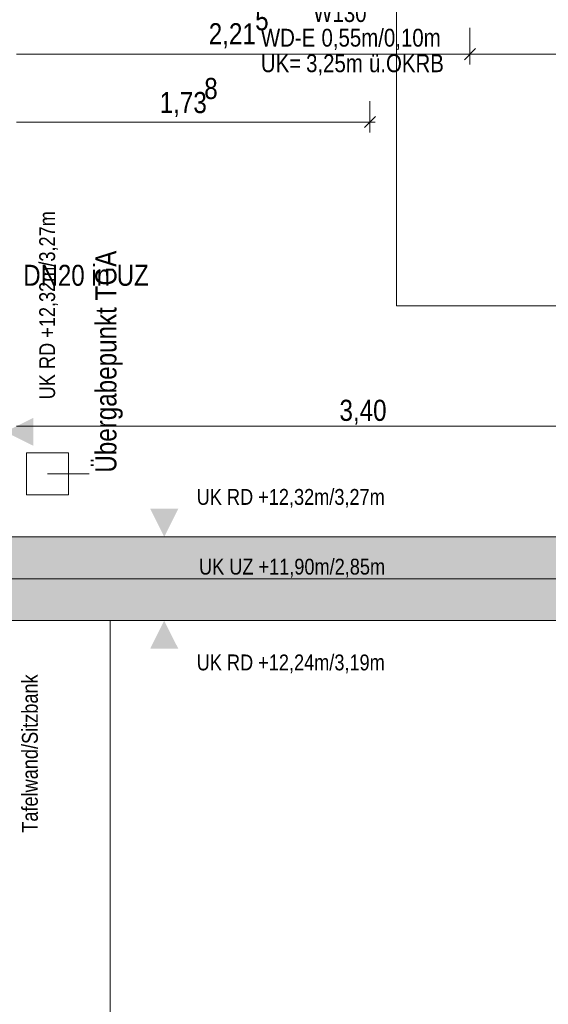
# Model space of a CAD drawing. Extents: x -620 to 300, y 62 to 1112.
# Tile 89 of 95: x -120 to -70, y 734 to 828. Entities that reach past the tile are written whole.
import ezdxf
from ezdxf.lldxf.tags import DXFTag

# ---------------------------------------------------------------- set-up
doc = ezdxf.new("R2010")
doc.units = 0
doc.layers.get('0').update_dxf_attribs({"lineweight": 13})
for name, color, linetype, lineweight, true_color in [('00_Beschriftung UZ', 3, 'Continuous', 13, 0x00ff00), ('30 -34 Innenwände- 11 Durchbruch', 4, 'Continuous', 9, 0x00ffff), ('30 -35 Decken- 1 Konstruktion-Träger- Stahlbeton', 7, 'grob-A06G9S5M8I', 13, 0x33aa00), ('60- 61 allgemeine Ausstattung- 1 Möbel', 7, 'Continuous', 9, 0x00cccc), ('70 -72 Beschriftung- 1 Beschriftung allgemein', 7, 'Continuous', 9, 0xff6633), ('70 -72 Beschriftung- 8 barrierefrei', 7, 'grob-A06G9S5M8I', 9, 0x888888), ('70 -76 Bemaßung- 2 Allgemein', 9, 'Continuous', 5, 0x808080), ('iwb_Schraffur_Unterzug', 7, 'Continuous', 5, 0xffffcc)]:
    doc.layers.add(name, color=color, linetype=linetype, lineweight=lineweight, true_color=true_color)
for name, color, linetype, lineweight in [('70 -71 Achsen- 1 Gebäudeachsen', 7, 'STRICHPUNKT2-A06G9S5N8I', 18), ('70 -75 Raumstempel- 3 Wandstempel', 7, 'Continuous', 50), ('Detailelementbeschriftung', 7, 'Continuous', 9)]:
    doc.layers.add(name, color=color, linetype=linetype, lineweight=lineweight)
doc.styles.get("Standard").update_dxf_attribs({"font": 'ARIALN.TTF'})
tags = doc.linetypes.add('fein_strichliert-A06G9S5O8I', pattern=[4, 1, -2, 1]).pattern_tags.tags
tags[8:9] = [DXFTag(74, 4), DXFTag(75, 0), DXFTag(340, '0'), DXFTag(46, 0.0), DXFTag(50, 0.0), DXFTag(44, 0.0), DXFTag(45, 0.0)]
tags[6:7] = [DXFTag(74, 4), DXFTag(75, 0), DXFTag(340, '0'), DXFTag(46, 0.0), DXFTag(50, 0.0), DXFTag(44, 0.0), DXFTag(45, 0.0)]
tags[4:5] = [DXFTag(74, 4), DXFTag(75, 0), DXFTag(340, '0'), DXFTag(46, 0.0), DXFTag(50, 0.0), DXFTag(44, 0.0), DXFTag(45, 0.0)]
tags = doc.linetypes.add('grob-A06G9S5M8I', pattern=[14, 3, -8, 3]).pattern_tags.tags
tags[8:9] = [DXFTag(74, 4), DXFTag(75, 0), DXFTag(340, '0'), DXFTag(46, 0.0), DXFTag(50, 0.0), DXFTag(44, 0.0), DXFTag(45, 0.0)]
tags[6:7] = [DXFTag(74, 4), DXFTag(75, 0), DXFTag(340, '0'), DXFTag(46, 0.0), DXFTag(50, 0.0), DXFTag(44, 0.0), DXFTag(45, 0.0)]
tags[4:5] = [DXFTag(74, 4), DXFTag(75, 0), DXFTag(340, '0'), DXFTag(46, 0.0), DXFTag(50, 0.0), DXFTag(44, 0.0), DXFTag(45, 0.0)]
tags = doc.linetypes.add('STRICHPUNKT2-A06G9S5N8I', pattern=[12.7, 6.35, -3.175, 0, -3.175]).pattern_tags.tags
tags[10:11] = [DXFTag(74, 4), DXFTag(75, 0), DXFTag(340, '0'), DXFTag(46, 0.0), DXFTag(50, 0.0), DXFTag(44, 0.0), DXFTag(45, 0.0)]
tags[8:9] = [DXFTag(74, 4), DXFTag(75, 0), DXFTag(340, '0'), DXFTag(46, 0.0), DXFTag(50, 0.0), DXFTag(44, 0.0), DXFTag(45, 0.0)]
tags[6:7] = [DXFTag(74, 4), DXFTag(75, 0), DXFTag(340, '0'), DXFTag(46, 0.0), DXFTag(50, 0.0), DXFTag(44, 0.0), DXFTag(45, 0.0)]
tags[4:5] = [DXFTag(74, 4), DXFTag(75, 0), DXFTag(340, '0'), DXFTag(46, 0.0), DXFTag(50, 0.0), DXFTag(44, 0.0), DXFTag(45, 0.0)]

# ---------------------------------------------------------------- blocks, each defined once
blk = doc.blocks.new('Referenz-A06G9S5P8I')
at = {"layer": '00_Beschriftung UZ', "color": 0, "lineweight": -2}
for points in [[(-118.879, 787.142), (-121.549, 788.474), (-118.88, 789.813)], [(-107.74, 781.145), (-106.408, 778.474), (-105.069, 781.143)], [(-107.74, 775.804), (-106.408, 778.474), (-105.069, 775.805)], [(-107.74, 773.145), (-106.408, 770.474), (-105.069, 773.143)], [(-107.74, 767.804), (-106.408, 770.474), (-105.069, 767.805)]]:
    blk.add_solid(points, dxfattribs=at)
at = {"layer": '30 -35 Decken- 1 Konstruktion-Träger- Stahlbeton', "color": 0, "lineweight": -2}
for p, q in [((76.533, 778.474), (-121.549, 778.474)), ((76.533, 770.474), (-121.549, 770.474))]:
    blk.add_line(p, q, dxfattribs=at)
at = {"layer": '60- 61 allgemeine Ausstattung- 1 Möbel', "color": 0, "linetype": 'Continuous', "lineweight": -2, "ltscale": 0.13}
for p, q in [((-121.549, 770.474), (-111.549, 770.474)), ((-111.549, 770.474), (-111.549, 645.474))]:
    blk.add_line(p, q, dxfattribs=at)
at = {"layer": '70 -71 Achsen- 1 Gebäudeachsen', "color": 0, "linetype": 'STRICHPUNKT2-A06G9S5N8I', "lineweight": -2, "ltscale": 0.13}
blk.add_line((-538.631, 774.453), (76.533, 774.453), dxfattribs=at)
at = {"layer": '70 -72 Beschriftung- 1 Beschriftung allgemein', "color": 0, "linetype": 'fein_strichliert-A06G9S5O8I', "lineweight": -2, "ltscale": 0.13}
for p, q in [((-119.549, 782.474), (-119.549, 786.474)), ((-119.549, 786.474), (-115.549, 786.474)), ((-115.549, 786.474), (-115.549, 782.474)), ((-115.549, 782.474), (-119.549, 782.474))]:
    blk.add_line(p, q, dxfattribs=at)
at = {"layer": '70 -72 Beschriftung- 1 Beschriftung allgemein', "color": 0, "linetype": 'Continuous', "lineweight": -2, "ltscale": 0.13}
blk.add_line((-113.549, 784.474), (-117.549, 784.474), dxfattribs=at)
at = {"layer": '70 -72 Beschriftung- 8 barrierefrei', "color": 0, "linetype": 'grob-A06G9S5M8I', "lineweight": -2, "ltscale": 0.13}
for p, q in [((-84.249, 800.474), (-84.249, 830.474)), ((-54.249, 800.474), (-84.249, 800.474))]:
    blk.add_line(p, q, dxfattribs=at)
at = {"layer": '70 -76 Bemaßung- 2 Allgemein', "color": 0, "linetype": 'Continuous', "lineweight": -2, "ltscale": 0.13}
for p, q in [((-77.249, 826.974), (-77.249, 823.474)), ((-77.249, 826.974), (-77.249, 823.474)), ((-76.719, 825.005), (-77.78, 823.944)), ((-77.78, 823.944), (-76.719, 825.005)), ((-78.31, 824.474), (-120.489, 824.474)), ((-76.249, 824.474), (-78.31, 824.474)), ((-78.249, 824.474), (-76.189, 824.474)), ((-55.31, 824.474), (-76.189, 824.474)), ((-86.789, 820.001), (-86.789, 817.001)), ((-86.259, 818.531), (-87.32, 817.47)), ((-87.85, 818.001), (-120.489, 818.001)), ((-86.289, 818.001), (-87.85, 818.001)), ((-54.61, 789.015), (-120.489, 789.015))]:
    blk.add_line(p, q, dxfattribs=at)
at = {"layer": '00_Beschriftung UZ', "color": 0, "linetype": 'ByBlock', "lineweight": -2, "ltscale": 0.13, "insert": (-118.325, 791.574), "char_height": 1.51033, "attachment_point": 1, "rotation": 90}
blk.add_mtext('{\\fArial Narrow;UK RD +12,32m/3,27m}', dxfattribs=at)
at = {"layer": '00_Beschriftung UZ', "color": 0, "linetype": 'ByBlock', "lineweight": -2, "ltscale": 0.13, "char_height": 1.51033, "attachment_point": 1}
for s, insert in [('{\\fArial Narrow;UK RD +12,32m/3,27m}', (-103.308, 783.025)), ('{\\fArial Narrow;UK UZ +11,90m/2,85m}', (-103.086, 776.377)), ('{\\fArial Narrow;UK RD +12,24m/3,19m}', (-103.308, 767.249))]:
    blk.add_mtext(s, dxfattribs=dict(at, insert=insert))
at = {"layer": '30 -34 Innenwände- 11 Durchbruch', "color": 0, "linetype": 'Continuous', "lineweight": -2, "ltscale": 0.13, "char_height": 1.7, "attachment_point": 1}
for s, insert in [('{\\fArial Narrow;WD-E}', (-97.191, 826.892)), ('{\\fArial Narrow;0,55m/0,10m}', (-91.41, 826.892)), ('{\\fArial Narrow;UK=}', (-97.191, 824.456)), ('{\\fArial Narrow;3,25m}', (-92.88, 824.456)), ('{\\fArial Narrow;ü.OKRB}', (-86.882, 824.456))]:
    blk.add_mtext(s, dxfattribs=dict(at, insert=insert))
at = {"layer": '70 -72 Beschriftung- 1 Beschriftung allgemein', "color": 0, "linetype": 'Continuous', "lineweight": -2, "ltscale": 0.13, "attachment_point": 1}
for s, insert, char_height, rotation in [('{\\fArial Narrow;Übergabepunkt TGA}', (-112.977, 784.583), 2.01377, 90), ('{\\fArial Narrow;Tafelwand/Sitzbank}', (-119.975, 750.26), 1.51033, 89.99467)]:
    blk.add_mtext(s, dxfattribs=dict(at, insert=insert, char_height=char_height, rotation=rotation))
at = {"layer": '70 -75 Raumstempel- 3 Wandstempel', "color": 0, "linetype": 'ByBlock', "lineweight": -2, "ltscale": 0.13, "insert": (-92.2, 829.241), "char_height": 1.7, "attachment_point": 1}
blk.add_mtext('{\\fArial Narrow;W130}', dxfattribs=at)
at = {"layer": '70 -76 Bemaßung- 2 Allgemein', "color": 0, "linetype": 'Continuous', "lineweight": -2, "ltscale": 0.13, "char_height": 2.01377, "attachment_point": 1}
for s, insert in [('{\\fArial Narrow;5}', (-97.733, 828.767)), ('{\\fArial Narrow;2,21}', (-102.159, 827.424)), ('{\\fArial Narrow;8}', (-102.59, 822.211)), ('{\\fArial Narrow;1,73}', (-106.835, 820.869)), ('{\\fArial Narrow;3,40}', (-89.694, 791.531))]:
    blk.add_mtext(s, dxfattribs=dict(at, insert=insert))
blk = doc.blocks.new('Referenz-A06G9S5R8I')
at = {"layer": 'iwb_Schraffur_Unterzug', "linetype": 'Continuous', "ltscale": 0.13}
for points in [[(-538.631, 778.453), (76.533, 778.453), (76.533, 772.295)], [(-538.631, 778.453), (76.533, 772.295), (-538.631, 774.79)], [(-538.631, 774.79), (76.533, 772.295), (76.533, 770.453)], [(-538.631, 774.79), (76.533, 770.453), (-538.631, 770.453)]]:
    blk.add_solid(points, dxfattribs=at)
blk = doc.blocks.new('Einzeiliger Text-A06G9SEJ8I')
at = {"color": 0, "lineweight": -2, "insert": (-119.848, 804.394), "char_height": 2, "attachment_point": 1}
blk.add_mtext('{\\fArial Narrow;DN20 in UZ}', dxfattribs=at)

msp = doc.modelspace()

# ---------------------------------------------------------------- block references
at = {"color": 8, "lineweight": 13, "ltscale": 0.13, "true_color": 0x808080}
msp.add_blockref('Referenz-A06G9S5P8I', (0, 0), dxfattribs=at)
at = {"color": 8, "lineweight": 25, "ltscale": 0.25, "true_color": 0x808080}
msp.add_blockref('Referenz-A06G9S5R8I', (0, 0), dxfattribs=at)
at = {"layer": 'Detailelementbeschriftung', "ltscale": 0.13}
msp.add_blockref('Einzeiliger Text-A06G9SEJ8I', (0, 0), dxfattribs=at)

doc.saveas('drawing.dxf')
